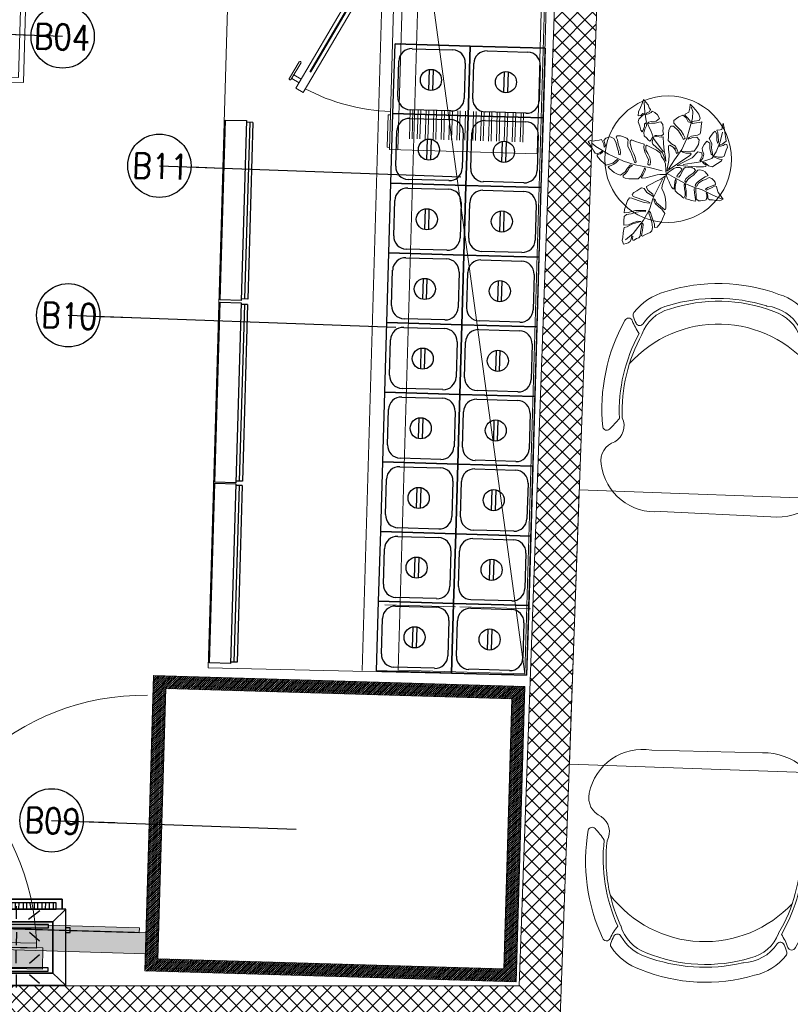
# Model space of a CAD drawing. Header units: millimetres. Extents: x 256680 to 410391, y -77299 to -22623.
# Tile 78 of 202: x 323812 to 325637, y -30988 to -28656. Entities that reach past the tile are written whole.
import ezdxf

# ---------------------------------------------------------------- set-up
doc = ezdxf.new("R2010")
doc.units = ezdxf.units.MM
doc.header["$LTSCALE"] = 2.5
doc.linetypes.add('DASHDOT2', pattern=[0.5, 0.25, -0.125, 0, -0.125])
doc.linetypes.add('DASHED', pattern=[19.05, 12.7, -6.35])
for name, color, linetype, lineweight in [('A-WALL', 7, 'Continuous', 30), ('CKD Equipments', 252, 'Continuous', 0), ('ELEVATION 1', 143, 'Continuous', 18), ('ELEVATION 3', 23, 'Continuous', 13), ('ELEVATION 4', 157, 'Continuous', 9), ('Equipments CKD', 252, 'Continuous', 0), ('FURNITURES', 30, 'Continuous', 15), ('HATCH LIGHT', 250, 'Continuous', 0), ('K Equipment', 30, 'Continuous', 9), ('ROOM TEXT', 7, 'Continuous', 5), ('TREES', 55, 'Continuous', 5)]:
    doc.layers.add(name, color=color, linetype=linetype, lineweight=lineweight)
for name, color, linetype in [('EQUI.', 4, 'Continuous'), ('FAINTEQUIP', 253, 'Continuous'), ('kitchen equip1', 8, 'Continuous')]:
    doc.layers.add(name, color=color, linetype=linetype)
doc.styles.add('MTEXT', font='romans.shx', dxfattribs={"width": 0.85})
doc.styles.get("Standard").update_dxf_attribs({"font": 'GOTHIC.TTF'})
doc.dimstyles.new('AJKD_30', dxfattribs={"dimscale": 30, "dimtxt": 2, "dimasz": 1, "dimexe": 0.8, "dimexo": 0.8, "dimgap": 0.5, "dimtad": 1, "dimdec": 0, "dimzin": 0, "dimdsep": 46, "dimtxsty": 'Standard', "dimblk": 'ARCHTICK', "dimcen": 0.125, "dimclrd": 251, "dimclre": 251, "dimclrt": 42, "dimadec": 0, "dimazin": 0, "dimtfac": 1, "dimtdec": 0, "dimtix": 1, "dimtmove": 0, "dimatfit": 3, "dimfxl": 1, "dimtolj": 1, "dimtzin": 0, "dimarcsym": 1})

# ---------------------------------------------------------------- blocks, each defined once
blk = doc.blocks.new('04P-CH~1')
blk.add_line((-0.6031, 0.6002), (-0.3259, 0.597))
for centre, radius, start, end in [((-0.6123, 0.4516), 0.1489, 86.4583, 170.8444), ((-0.3081, 0.4618), 0.1363, 9.1324, 97.5079), ((-0.7092, 0.4672), 0.0508, 170.8444, 251.0023), ((-0.2234, 0.474), 0.0508, 290.5941, 10.752), ((-0.7491, 0.3792), 0.0464, 334.7034, 59.6721), ((-0.181, 0.3871), 0.0464, 121.9243, 206.893), ((-0.0151, 0.2198), 0.2488, 135.03, 143.5831), ((-0.184, 0.3885), 0.01, 12.6352, 135.03), ((-0.3026, 0.3344), 0.456, 173.9296, 208.6243), ((-0.7462, 0.3807), 0.01, 46.5664, 168.9611), ((-0.9103, 0.2073), 0.2488, 38.0132, 46.5664), ((-0.6261, 0.3299), 0.456, 332.972, 7.6668), ((-0.3125, 0.3391), 0.4025, 176.9457, 208.3688), ((-0.3123, 0.339), 0.3954, 177.0537, 208.5232), ((-0.6165, 0.3348), 0.3954, 333.0732, 4.5427), ((-0.6164, 0.3348), 0.4025, 333.2275, 4.6507), ((-0.465, 0.421), 0.2985, 220.6848, 320.3883), ((-0.5509, 0.0634), 0.1433, 143.887, 158.5326), ((-0.5651, 0.1825), 0.1, 198.8658, 254.7715), ((-0.3595, 0.1854), 0.1, 286.8249, 342.7306), ((-0.3704, 0.0659), 0.1433, 23.0638, 37.7094), ((-0.6657, 0.118), 0.01, 32.6756, 154.5721), ((-0.5651, 0.1825), 0.1095, 212.6756, 265.1902), ((-0.3595, 0.1854), 0.1095, 286.8249, 328.9208), ((-0.2571, 0.1237), 0.01, 27.0243, 148.9208), ((-0.3704, 0.0659), 0.1371, 18.8979, 27.0243), ((-0.6935, 0.1195), 0.01, 200.826, 338.5326), ((-0.6722, 0.1012), 0.01, 162.6985, 217.1873), ((-0.5509, 0.0634), 0.1371, 154.5721, 162.6985), ((-0.3595, 0.1854), 0.1445, 286.8249, 324.409), ((-0.2501, 0.1071), 0.01, 324.409, 18.8979), ((-0.2294, 0.126), 0.01, 203.0638, 340.7704), ((-0.5651, 0.1825), 0.1445, 217.1873, 254.7715), ((-0.4661, 0.4573), 0.3918, 251.3562, 290.2402), ((-0.4624, 0.4792), 0.4208, 254.8305, 288.6631), ((-0.5751, 0.0635), 0.01, 75.1708, 85.1902), ((-0.4661, 0.456), 0.435, 251.649, 289.9474)]:
    blk.add_arc(centre, radius, start, end)
blk = doc.blocks.new('Table chair 1')
at = {"layer": 'FURNITURES'}
blk.add_lwpolyline([(-325, 325), (-325, -325), (325, -325), (325, 325)], close=True, dxfattribs=at)
at = {"layer": 'FURNITURES', "xscale": 946.5666576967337, "yscale": 946.5666576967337, "zscale": 946.5666576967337, "rotation": 180}
blk.add_blockref('04P-CH~1', (-439.7, 845.5), dxfattribs=at)
at = {"layer": 'FURNITURES', "xscale": -946.5666576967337, "yscale": 946.5666576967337, "zscale": 946.5666576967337}
blk.add_blockref('04P-CH~1', (-439.7, -850), dxfattribs=at)
blk = doc.blocks.new('sdfvx')
at = {"layer": 'TREES'}
for p, q in [((2.9, 3.2), (23.7, -7.5)), ((23.7, -7.5), (56.9, -26.3)), ((56.9, -26.3), (77.7, -35.4)), ((77.7, -35.4), (104.4, -43.9)), ((104.4, -43.9), (135.7, -59.1)), ((135.7, -59.1), (160.2, -69.7))]:
    blk.add_line(p, q, dxfattribs=at)
for points in [[(-1.3, 38.9), (-10.2, 63.8), (-20.1, 72.7), (-38.5, 89.1), (-41, 94.8), (-40, 99.2), (-37.3, 106.3), (-39.7, 109.6), (-43.8, 101.4), (-47.3, 97), (-51.7, 101.3), (-56.3, 106.6), (-63.8, 112.6), (-64.3, 123), (-61.4, 131.8), (-57.4, 142.4), (-57.9, 150.7), (-62.5, 147.3), (-63.1, 140.3), (-66.7, 129.6), (-69.9, 124.7), (-73, 128.9), (-76.7, 141), (-81.1, 153.7), (-79.6, 161.3), (-71, 168.8), (-62.4, 177.1), (-67.7, 177.4), (-73.1, 171.6), (-80.7, 171), (-79.9, 182.5), (-74.7, 195), (-69.7, 206.8), (-65.6, 218.2), (-52.1, 202.6), (-49.2, 193.9), (-45.2, 189.6), (-48.3, 182.9), (-55.8, 179.5), (-58.2, 174.4), (-51.6, 177.2), (-43.2, 180.6), (-40.1, 184.7), (-32.8, 180.7), (-24.7, 173.7), (-18.8, 162.9), (-29.3, 155.8), (-42, 154.3), (-50.9, 153), (-51.1, 148.9), (-42.3, 149.3), (-31.9, 149.5), (-21.4, 153), (-15.1, 153.7), (-10, 145.9), (-8.3, 134.5), (-9.4, 127.2), (-7.5, 117.4), (-13.9, 112.9), (-26.6, 113.9), (-32.9, 113.6), (-33, 110.2), (-27.1, 110.6), (-14, 109.2), (-8.2, 109.6), (-7.2, 90.4), (-5.9, 70.7), (-1.8, 49.8)], [(165.3, 149.4), (168, 135.7), (170.3, 123.2), (173.6, 104), (174.2, 97.3), (162.8, 88.9), (155.4, 86.4), (153.3, 82.6), (157.9, 82.5), (165.2, 84.5), (171.4, 88.6), (176.4, 87.9), (177.7, 79.6), (174, 71.6), (168.5, 54.1), (162.5, 51.5), (150.8, 51.1), (141, 53.5), (137.8, 52), (142, 49.8), (155.1, 45.4), (163, 44.3), (161, 40.6), (154.2, 36), (144.2, 29.8), (134.1, 22.7), (122.5, 26.3), (113, 34.8), (105.2, 36.9), (109.2, 32.8), (116.2, 28.3), (115.5, 23.8), (108.8, 23.2), (87.1, 23.3), (50.4, 25.6), (31.9, 26.7), (52.7, 37.4), (75.6, 49.3), (91.7, 66.2), (103.1, 64), (104.3, 54.8), (97.8, 41.5), (99.6, 39.8), (106.4, 48.4), (109, 59.7), (105.8, 69.2), (104.5, 77.5), (110, 87.8), (118, 97.8), (126.8, 91.5), (127.1, 76.3), (130.8, 60.1), (135.3, 55.9), (133.8, 66.7), (132, 78.6), (132.6, 89.7), (128.7, 98.3), (124.6, 105), (130.5, 114.2), (137.8, 122.3), (142.4, 126.7), (147.2, 117.4), (147.2, 99.7), (150.4, 90.6), (152.3, 96.9), (151.2, 113.8), (150.3, 121.5), (146.8, 129.1), (156.6, 130.2), (161.3, 131.1)], [(-226.4, 96.3), (-222.5, 90.6), (-218.1, 84.3), (-214.3, 76.7), (-209.3, 68.5), (-205.8, 62.3), (-199.3, 61.8), (-192.5, 63.4), (-185, 69.4), (-184.2, 65.8), (-190.2, 60.5), (-199.7, 59.2), (-200.3, 54.9), (-197, 50), (-189, 41.8), (-182.1, 34.7), (-173.8, 27.7), (-164.1, 30.8), (-154.9, 33.8), (-148, 39), (-141.9, 44.3), (-137.8, 41.9), (-144.9, 35.5), (-151.8, 30.7), (-159.8, 27.1), (-164.9, 25.1), (-168.4, 22.1), (-163.4, 17.4), (-150.9, 6.4), (-141, 1.5), (-132.1, -0.7), (-118.9, 8.4), (-112.5, 19.4), (-103.6, 28.7), (-97.7, 26.9), (-106.5, 20.7), (-112, 10.1), (-119.2, 2.7), (-124.9, -2.6), (-124.6, -7.1), (-118.5, -10.1), (-108.5, -11.6), (-96.6, -11.5), (-81.3, -12), (-74.5, -4.6), (-66.8, 9.3), (-62, 21.4), (-59.9, 14.5), (-66.7, 0.5), (-70.1, -4.8), (-71.8, -7.6), (-70, -10.1), (-59.2, -8.5), (-44.6, -5.3), (-36.4, -3.4), (-25.8, -0.1), (-18.2, 1), (-0.1, 1), (-1.3, 14.4), (-2.3, 32.1), (-6.4, 42.9), (-13, 52.6), (-16.8, 62.8), (-27.5, 71), (-39.3, 77.5), (-56.6, 86.2), (-59.3, 82.6), (-58.7, 71.5), (-53.1, 61.5), (-47.6, 50.5), (-45.4, 38.3), (-46.3, 28.8), (-49.6, 27.5), (-52.7, 30.6), (-50.9, 43.1), (-57.1, 55.4), (-61.2, 63.5), (-64.8, 78.1), (-64.2, 88.6), (-76.4, 92.5), (-88.6, 96.5), (-100.7, 101.3), (-104.7, 97.9), (-104.8, 90.9), (-99.2, 72), (-94.2, 60.8), (-90.2, 51.4), (-86.5, 37.2), (-91.3, 34.8), (-97.1, 49.7), (-102.7, 65.5), (-110.9, 82.1), (-111.5, 93.2), (-109.9, 101.8), (-113.6, 106.3), (-126.6, 110.8), (-132.6, 112.5), (-142.2, 112.6), (-145.3, 109.5), (-141.2, 101.4), (-139, 88.8), (-133.4, 73), (-132.6, 63.2), (-133.4, 57.6), (-136.8, 58.5), (-138.6, 67.1), (-142, 80.4), (-145.6, 95), (-151.7, 105.1), (-161.5, 110.5), (-166.9, 109.5), (-174.9, 105.8), (-180.3, 99.1), (-175.7, 85.2), (-179.4, 80.5), (-180.9, 88.6), (-184.6, 96.6), (-187.4, 101.9), (-194.7, 99.9), (-204.5, 99.1), (-210.9, 97.3), (-219.5, 99)], [(165.1, -71.2), (159.6, -74.1), (154.6, -75.3), (145.4, -74.3), (134.4, -73), (125.4, -72.4), (121.2, -68.6), (120.5, -61.7), (119.5, -53.5), (116.4, -52.4), (117.8, -58.4), (118, -66.2), (116.4, -72.4), (113.3, -73.9), (106.1, -74.4), (99.3, -75.4), (93.8, -75.2), (87.5, -69.5), (86.7, -57.8), (86.1, -48.1), (85.7, -40), (81.7, -40.7), (82.2, -53), (84, -64.8), (85.6, -72.1), (86, -76), (83.9, -76.7), (74, -74.3), (65.6, -71.8), (57.6, -69.4), (58.1, -59.2), (57.7, -46.3), (56.1, -35.4), (56.3, -29.3), (53.9, -26.1), (52.1, -29.7), (53, -40.8), (55.2, -50.7), (54.8, -59.7), (51.1, -67.5), (47, -64.7), (41.7, -59.4), (33.7, -54.4), (25.8, -46.5), (26, -34.3), (29.2, -20.6), (28.5, -12.1), (25.8, -15.3), (24.9, -21.9), (24.1, -31.8), (23, -37.1), (23.3, -41.6), (20.5, -41.2), (16.6, -36.5), (11.4, -28), (8.7, -20.2), (4, -10.5), (0, 0), (6.9, 7.7), (15.7, 13.2), (22, 18.4), (29.3, 20.6), (39.7, 20.7), (46, 17.5), (43.2, 11.8), (36.5, 3.4), (32.2, -2.1), (31.3, -6.4), (37.3, -7.3), (41.9, -1.5), (48.6, 13.3), (52.7, 19.4), (56.9, 21.7), (65.2, 21.5), (75, 20.1), (81.5, 18.5), (84.9, 12.6), (78.6, 5.1), (66, -4.3), (57.2, -11.8), (54.6, -18.8), (56.7, -22), (62.7, -14.2), (71.1, -7.3), (79.6, -1.5), (86.6, 6.9), (92, 13.2), (97.6, 14), (106.7, 12), (113.3, 8.8), (122.3, -2.1), (113.4, -6), (97.1, -16.5), (89.3, -23.5), (85.4, -28.4), (84.1, -33.3), (89, -32.7), (94.3, -24.8), (105.1, -16.7), (114.6, -13.3), (125.3, -8), (133, -10.7), (138.6, -16.4), (142.1, -21.4), (143.2, -27.9), (131.4, -33), (120.9, -37), (114.1, -41.5), (116.9, -44.5), (124.5, -40.7), (132, -37.9), (142.5, -32.1), (145.8, -33.8), (147.3, -38.9), (151, -51.6), (157.4, -60.3), (163.3, -68.5)], [(-123.3, -201.7), (-115.2, -199.8), (-109.7, -197.5), (-103.9, -193.6), (-101.9, -186.6), (-99.6, -177.6), (-96.6, -178.6), (-97.7, -186.2), (-96.2, -190.1), (-93, -189.5), (-86.1, -185.3), (-79.5, -182.6), (-75.7, -177.9), (-74, -166.3), (-71.8, -151), (-70.6, -142.4), (-67.8, -140.7), (-66.9, -145.5), (-68.2, -160.6), (-71.6, -175.8), (-68.4, -178.3), (-59.5, -173.5), (-52.9, -170.8), (-46.7, -167.6), (-41.8, -162.6), (-39.4, -153.1), (-41.9, -137.7), (-45.2, -124.7), (-50, -111.1), (-48.8, -106), (-45.6, -109.1), (-43.5, -116.7), (-39.5, -128.1), (-33.8, -143), (-33.6, -152.9), (-25.7, -152.5), (-17.5, -141.2), (-13.6, -136), (-10.4, -128.2), (-3.8, -112.8), (-12.3, -100), (-21, -93.4), (-31.4, -83.1), (-34.5, -75.4), (-35.3, -70.1), (-32.1, -73.1), (-28, -81), (-18.3, -89.1), (-7.8, -99), (-2.4, -101.8), (-1.3, -97.3), (-1.1, -81.2), (-2.8, -64.4), (-6.2, -52), (-12.8, -40.1), (-11.6, -31.5), (-1.8, -3.3), (-15.6, -12.7), (-30.1, -19.5), (-56.8, -34.4), (-57, -36.5), (-52.4, -45.6), (-38.5, -56.1), (-36.4, -63.7), (-41.7, -60.3), (-56.4, -51.8), (-64.2, -39.6), (-70.3, -38.2), (-71, -37.8), (-73.4, -39.2), (-84.9, -46.4), (-93.4, -51.9), (-98.3, -56.9), (-95.6, -63), (-83.6, -66.8), (-70.3, -71.8), (-53.5, -77.8), (-46.3, -81.5), (-49.5, -82.1), (-63.3, -80.6), (-81.6, -74.3), (-99.8, -67.6), (-106.5, -67.1), (-111.7, -74.2), (-116.5, -89.6), (-120.7, -100.9), (-122.1, -110.6), (-110.6, -109.6), (-88.9, -103.4), (-71.2, -103.3), (-59.3, -103.5), (-60.4, -107.5), (-73.3, -106.7), (-86.6, -108.9), (-101.8, -113.5), (-115.1, -115.7), (-121.6, -121.5), (-122.8, -133.3), (-123.1, -146.2), (-109.4, -145.1), (-97.1, -139.1), (-81.9, -134.5), (-73.3, -135.7), (-83.6, -138.9), (-99.9, -143.8), (-113.4, -151.2), (-121.9, -152.6), (-124.2, -168.4), (-126.1, -181.6), (-127.3, -190.3), (-125.5, -195.2)]]:
    blk.add_lwpolyline(points, close=True, dxfattribs=at)
for points in [[(-7.7, 66.8), (-34.5, 102.6), (-43.2, 125.8), (-58.3, 156.2), (-62.1, 181.6), (-63.4, 210.4)], [(2.2, 10.2), (5, 26.5), (7.7, 41.8), (8.4, 57.4), (7.3, 73.8), (6.7, 84), (10.9, 85.4), (20.8, 79.9), (26.7, 71.5), (30.3, 61.8), (35.2, 64.2), (32.3, 72.2), (26.8, 83.1), (15.1, 89.8), (6.3, 99.2), (6.9, 110.2), (7.1, 121.9), (9.1, 132.2), (13.9, 141.1), (21, 141.1), (36.3, 127.8), (44, 114.5), (50.8, 101.9), (54.9, 105.9), (50.8, 116.1), (43.8, 127.2), (30.5, 140.8), (22.2, 149.5), (22.3, 157.1), (29.8, 163.6), (36.9, 167.7), (48.9, 173), (57.9, 165.2), (64.3, 153.6), (70.6, 151.7), (68.9, 157.5), (61, 166.2), (54, 173.3), (55.4, 176.1), (65.7, 181.2), (68.5, 193.5), (70.1, 204.9), (77.6, 196.7), (85.9, 187.4), (95.3, 175.5), (99.2, 163.8), (95.7, 157.2), (81.7, 155.2), (73.9, 153.2), (76.3, 148.9), (88.2, 150.7), (97, 152), (103.2, 153.1), (101.4, 140.7), (100.2, 128.7), (98.3, 118.9), (91.2, 115.3), (73.5, 112.3), (66.4, 108.3), (63.1, 103.2), (69.4, 104.8), (77, 108.3), (88.7, 108.6), (96.2, 101), (93.8, 87.6), (88.4, 78.3), (81.4, 68.2), (73.3, 68.3), (56, 67.8), (45, 68.4), (48.1, 65.4), (57.4, 63), (70.4, 62.2), (72.5, 59.3), (68.4, 55.4), (58.9, 49.1), (48.3, 42.1), (2.2, 10.2)], [(7.1, 16.6), (24.6, 42.9), (45.7, 73.3), (59.9, 105.2), (68.8, 135.8), (76.5, 164.5), (77.1, 183.1), (72.5, 197)], [(49, 29.8), (74.4, 33.8), (106, 38.8), (132.5, 47.2), (145.5, 66.6), (156.7, 95.3), (163.7, 123.1)], [(-11.4, 11.4), (-48.8, 21.2), (-90, 28.5), (-123.3, 39), (-167.1, 59.3), (-204.3, 81.9), (-215.3, 91.4)], [(-10.9, -12.4), (-38, -67.1), (-48.5, -100.9), (-65.4, -131.7), (-95.4, -170.4), (-117.8, -189)]]:
    blk.add_lwpolyline(points, dxfattribs=at)
for radius, start, end in [(74.1, 67.956, 75.265), (74.1, 51.3208, 54.2527), (101.6, 19.2215, 20.0213), (74.1, 9.8228, 13.0821), (101.6, 238.6692, 240.9865)]:
    blk.add_arc((2.6, 7.3), radius, start, end, dxfattribs=at)
blk = doc.blocks.new('G$C90A9299F')
at = {"layer": 'CKD Equipments'}
h = blk.add_hatch(dxfattribs=at)
h.set_pattern_fill('ANSI36', color=55, angle=360)
h.set_pattern_definition([(135, (-2880078.5, -3501379.5), (-6.1739260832, 1.6837980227), [7.9375, -1.5875, 0, -1.5875])])
h.paths.add_polyline_path([(598, 896), (610, 896), (610, 1465), (598, 1465)])
at = {"layer": 'CKD Equipments', "ltscale": 0.25}
h = blk.add_hatch(dxfattribs=at)
h.set_pattern_fill('ANSI31', color=4)
h.set_pattern_definition([(45, (-606493, 32858.5), (-2.24506403, 2.24506403), [])])
h.paths.add_polyline_path([(0, 880), (700, 880), (700, 0), (0, 0)])
h.paths.add_polyline_path([(30, 850), (670, 850), (670, 30), (30, 30)], flags=16)
at = {"layer": 'FAINTEQUIP'}
h = blk.add_hatch(dxfattribs=at)
h.set_pattern_fill('INSUL', color=4, angle=90)
h.set_pattern_definition([(360, (-12508187.531, 260434.304), (2e-14, 9.525), []), (360, (-12508187.531, 260437.479), (2e-14, 9.525), [3.175, -3.175]), (360, (-12508187.531, 260440.654), (2e-14, 9.525), [3.175, -3.175])])
h.paths.add_polyline_path([(609, 880), (609, 1480), (659, 1480), (659, 880)])
at = {"layer": 'CKD Equipments', "elevation": 0.1}
blk.add_lwpolyline([(609, 880), (609, 1480), (659, 1480), (659, 880), (609, 880)], dxfattribs=at)
blk.add_lwpolyline([(598, 896), (610, 896), (610, 1465), (598, 1465)], close=True, dxfattribs=at)
at = {"layer": 'CKD Equipments', "ltscale": 0.25}
blk.add_lwpolyline([(0, 880), (700, 880), (700, 0), (0, 0), (0, 880)], dxfattribs=at)
blk.add_lwpolyline([(30, 850), (670, 850), (670, 30), (30, 30)], close=True, dxfattribs=at)
at = {"layer": 'CKD Equipments'}
blk.add_arc((631, 881.8, 0.1), 584.2, 93.243, 178.8996, dxfattribs=at)
blk = doc.blocks.new('SAA311A')
for p, q in [((8868, -106.88), (8874.92, -106.88)), ((8868, -107.5), (8874.92, -107.5)), ((8868, -108.75), (8874.92, -108.75)), ((8868, -109.37), (8874.92, -109.37)), ((8868, -110.62), (8874.92, -110.62)), ((8868, -111.25), (8874.92, -111.25)), ((8868, -112.5), (8874.92, -112.5)), ((8868, -113.12), (8874.92, -113.12)), ((8868, -114.38), (8874.92, -114.38)), ((8868, -115), (8874.92, -115)), ((8868, -116.25), (8874.92, -116.25)), ((8868, -116.87), (8874.92, -116.87)), ((8868, -118.12), (8874.92, -118.12)), ((8868, -118.75), (8874.92, -118.75)), ((8868, -120), (8874.92, -120)), ((8868, -120.62), (8874.92, -120.62)), ((8868, -121.88), (8874.92, -121.88)), ((8868, -122.5), (8874.92, -122.5)), ((8868, -123.75), (8874.92, -123.75)), ((8868, -124.37), (8874.92, -124.37)), ((8868, -125.62), (8874.92, -125.62)), ((8868, -126.25), (8874.92, -126.25)), ((8868, -127.5), (8874.92, -127.5)), ((8868, -128.12), (8874.92, -128.12)), ((8868, -129.38), (8874.92, -129.38)), ((8868, -130), (8874.92, -130)), ((8868, -131.25), (8874.92, -131.25)), ((8868, -131.87), (8874.92, -131.87)), ((8868, -133.12), (8874.92, -133.12)), ((8868, -133.75), (8874.92, -133.75)), ((8822.72, -138.42), (8863.74, -160.99)), ((8826.85, -138.42), (8864.7, -159.24)), ((8863.74, -160.99), (8864.7, -159.24))]:
    blk.add_line(p, q)
for points in [[(8877.66, -138.42), (8821.66, -138.42), (8821.66, -103.42), (8877.66, -103.42)], [(8877.66, -138.42), (8821.66, -138.42), (8821.66, -136.43), (8877.66, -136.43)], [(8862.43, -160.27), (8861.47, -162.01), (8860.6, -161.53), (8861.56, -159.79)]]:
    blk.add_lwpolyline(points, close=True)
at = {"const_width": 0.498}
blk.add_lwpolyline([(8859.86, -157.71), (8824.79, -138.42)], dxfattribs=at)
blk.add_lwpolyline([(8869.4, -138.42), (8869.4, -138.92), (8877.12, -138.92), (8877.12, -138.42)])
blk.add_lwpolyline([(8861.79, -162.47), (8861.79, -162.47, -0.414214), (8861.45, -162.57), (8857.53, -160.41, -0.414214), (8857.43, -160.07), (8857.43, -160.07, -0.414214), (8857.77, -159.97), (8861.69, -162.13, -0.414214)], format="xyb", close=True)
blk.add_arc((8822.72, -138.42), 45.86, 333.619, 0)
blk = doc.blocks.new('G$CD5B1A49A')
at = {"color": 3}
for points in [[(490, 186.8), (490, 210), (17, 210), (17, 186.8)], [(17, 186.8), (17, 210), (490, 210), (490, 186.8)], [(37, 186.6), (37.1, 201), (37.1, 201)], [(47.4, 188.9), (47.5, 200.9), (47.5, 200.9)], [(55.4, 188.9), (55.5, 200.9), (55.5, 200.9)], [(65.8, 188.8), (65.9, 200.8), (65.9, 200.8)], [(73.8, 188.7), (73.9, 200.7), (73.9, 200.7)], [(81.8, 188.6), (81.9, 200.6), (81.9, 200.6)], [(92.2, 188.6), (92.3, 200.6), (92.3, 200.6)], [(101, 188.5), (101.1, 200.5), (101.1, 200.5)], [(110.6, 188.4), (110.7, 200.4), (110.7, 200.4)], [(119.4, 188.3), (119.5, 200.3), (119.5, 200.3)], [(123.7, 161.6), (123.8, 192.8), (123.8, 192.8)], [(127.4, 188.3), (127.5, 200.3), (127.5, 200.3)], [(137.8, 188.2), (137.9, 202.6), (137.9, 202.6)], [(145.8, 188.1), (145.9, 202.5), (145.9, 202.5)], [(153.8, 188), (153.9, 202.4), (153.9, 202.4)], [(164.2, 188), (164.3, 202.4), (164.3, 202.4)], [(172.2, 187.9), (172.3, 202.3), (172.3, 202.3)], [(182.6, 187.8), (182.7, 202.2), (182.7, 202.2)], [(190.6, 187.7), (190.7, 202.1), (190.7, 202.1)], [(198.6, 187.7), (198.7, 202.1), (198.7, 202.1)], [(209, 187.6), (209.1, 202), (209.1, 202)], [(217, 187.5), (217.1, 201.9), (217.1, 201.9)], [(227.4, 187.4), (225.9, 201.8), (225.9, 201.8)], [(235.4, 187.3), (235.5, 201.7), (235.5, 201.7)], [(244.2, 187.3), (244.3, 201.7), (244.3, 201.7)], [(254.6, 187.2), (254.7, 201.6), (254.7, 201.6)], [(262.6, 187.1), (262.7, 201.5), (262.7, 201.5)], [(270.6, 187.1), (270.7, 201.5), (270.7, 201.5)], [(281, 187), (281.1, 201.4), (281.1, 201.4)], [(289, 186.9), (289.1, 201.3), (289.1, 201.3)], [(299.4, 186.8), (299.5, 201.2), (299.5, 201.2)], [(307.4, 186.7), (307.5, 201.1), (307.5, 201.1)], [(315.4, 186.7), (315.5, 201.1), (315.5, 201.1)], [(325.8, 186.6), (325.9, 201), (325.9, 201)], [(333.8, 186.5), (333.9, 200.9), (333.9, 200.9)], [(342.6, 186.4), (342.7, 200.8), (342.7, 200.8)], [(352.2, 188), (352.3, 200.8), (352.3, 200.8)], [(361, 187.9), (361.1, 200.7), (361.1, 200.7)], [(370.6, 187.8), (370.7, 200.6), (370.7, 200.6)], [(379.4, 187.7), (379.5, 200.5), (379.5, 200.5)], [(381.3, 163.2), (381.4, 193.6), (381.4, 193.6)], [(387.4, 187.7), (387.5, 200.5), (387.5, 200.5)], [(397.8, 187.6), (397.9, 200.4), (397.9, 200.4)], [(405.8, 187.5), (405.9, 200.3), (405.9, 200.3)], [(416.2, 187.4), (413.9, 200.2), (413.9, 200.2)], [(424.2, 187.4), (424.3, 200.2), (424.3, 200.2)], [(432.2, 187.3), (432.3, 200.1), (432.3, 200.1)], [(442.6, 187.2), (442.7, 201.6), (442.7, 201.6)], [(450.6, 187.1), (450.7, 201.5), (450.7, 201.5)], [(459.4, 187.1), (459.5, 201.5), (459.5, 201.5)], [(467.7, 156.5), (498.2, 186.8), (498.2, 186.8)], [(469, 187), (469.1, 201.4), (469.1, 201.4)], [(31.3, 156.5), (0.6, 184.4), (0.6, 184.4)], [(92.5, 161.7), (68.6, 182.6), (68.6, 182.6)], [(152.5, 161.5), (179, 183.8), (179, 183.8)], [(350.9, 163.3), (326.2, 183.3), (326.2, 183.3)], [(410.1, 163.1), (436.6, 183), (436.6, 183)], [(498, 131.6), (508.4, 131.6), (508.4, 142), (498, 142)], [(92.4, 131.3), (68.3, 109), (68.3, 109)], [(123.6, 131.2), (123.5, 100), (123.5, 100)], [(154, 131.1), (178.7, 110.2), (178.7, 110.2)], [(353.2, 132.1), (325.9, 109.7), (325.9, 109.7)], [(381.2, 132), (381.1, 101.6), (381.1, 101.6)], [(412.4, 131.9), (436.3, 111.8), (436.3, 111.8)], [(94.6, 57.7), (68.2, 77.8), (68.2, 77.8)], [(123.4, 57.6), (123.5, 88), (123.5, 88)], [(153.8, 57.5), (178.6, 77.4), (178.6, 77.4)], [(353, 56.9), (325.8, 79.3), (325.8, 79.3)], [(381, 58.4), (381.1, 89.6), (381.1, 89.6)], [(412.2, 58.3), (436.2, 79), (436.2, 79)], [(31.3, 34.7), (0, 6.8), (0, 6.8)], [(94.5, 30.5), (68, 10.6), (68, 10.6)], [(123.3, 30.4), (123.2, 0), (123.2, 0)], [(153.7, 30.3), (178.4, 10.2), (178.4, 10.2)], [(352.9, 32.1), (325.6, 11.3), (325.6, 11.3)], [(380.9, 32), (380.8, 0.8), (380.8, 0.8)], [(412.1, 31.9), (436, 11), (436, 11)], [(467.7, 34.7), (497.6, 6.8), (497.6, 6.8)]]:
    blk.add_lwpolyline(points, dxfattribs=at)
for points in [[(498.2, 186.8), (0, 186.8), (0, 6.8), (498.2, 6.8)], [(475.5, 201.3), (29, 201.3), (29, 186.8), (475.5, 186.7)], [(467.7, 156.5), (467.7, 34.7), (31.3, 34.7), (31.3, 156.5)], [(31.3, 34.7), (467.7, 34.7), (467.7, 156.5), (31.3, 156.5)], [(457.3, 150.1), (43.7, 150.1), (43.6, 141.9), (457.3, 141.9)], [(43.6, 141.9), (457.3, 141.9), (457.3, 150.1), (43.6, 150.1)], [(456.9, 47.7), (45.7, 47.7), (45.7, 39.4), (456.9, 39.4)], [(45.7, 39.4), (456.9, 39.4), (456.9, 47.7), (45.7, 47.7)]]:
    blk.add_lwpolyline(points, close=True, dxfattribs=at)
blk = doc.blocks.new('_ArchTick')
at = {"color": 0, "linetype": 'ByBlock', "const_width": 0.15}
blk.add_lwpolyline([(-0.5, -0.5), (0.5, 0.5)], dxfattribs=at)

msp = doc.modelspace()

# ---------------------------------------------------------------- hatches: boundary and pattern name
at = {"layer": 'HATCH LIGHT', "true_color": 0x636466}
h = msp.add_hatch(dxfattribs=at)
h.set_pattern_fill('ANSI32', color=251, scale=6)
h.set_pattern_definition([(45, (257511.52, -46725.026), (-40.411153, 40.411153), []), (45, (257538.46, -46725.026), (-40.411153, 40.411153), [])])
h.paths.add_polyline_path([(334654.4, -32590), (334460.4, -32638.8), (334642, -33359.7), (322089.3, -33359.6, -0.000263), (322074.8, -33559.6), (334898.6, -33559.7)])
h.paths.add_polyline_path([(322503.3, -25157.1), (322303.2, -25157.1, -0.011972), (321822, -34256), (322022.5, -34256, 0.01196)])
h.paths.add_polyline_path([(322486.9, -25697.6), (332165.8, -26046.6, 0.003501), (332659.9, -26800.6), (332827.5, -26691.5), (332277.4, -25850.5), (322493.1, -25497.7, -0.000262)])
h = msp.add_hatch(dxfattribs=at)
h.set_pattern_fill('ANSI37', color=251, scale=8)
h.set_pattern_definition([(45, (257511.52, -46725.026), (-17.960512, 17.960512), []), (135, (257511.52, -46725.026), (-17.960512, -17.960512), [])])
edge = h.paths.add_edge_path()
edge.add_line((325280.4, -25798.3), (322486.9, -25697.6))
edge.add_arc((132089.5, -19659.4), 190493.1, 356.573537, 358.183559, ccw=False)
edge.add_line((322242.1, -31044.7), (325091.3, -31044.7))
edge.add_line((325091.3, -31044.7), (325217.8, -27535.7))
edge.add_line((325217.8, -27535.7), (325117.8, -27532.1))
edge.add_line((325117.8, -27532.1), (325088.6, -28343.5))
edge.add_line((325088.6, -28343.5), (325088.6, -28343.5))
edge.add_line((325088.6, -28343.5), (325023.7, -30142.4))
edge.add_line((325023.7, -30142.4), (324994.8, -30944.7))
edge.add_line((324994.8, -30944.7), (322363.1, -30944.7))
edge.add_line((322363.1, -30944.7), (322489.1, -27449.3))
edge.add_line((322489.1, -27449.3), (323488.5, -27485.3))
edge.add_line((323488.5, -27485.3), (323529.9, -27486.8))
edge.add_line((323529.9, -27486.8), (323533.5, -27386.9))
edge.add_line((323533.5, -27386.9), (322492.7, -27349.3))
edge.add_line((322492.7, -27349.3), (322548.6, -25799.9))
edge.add_line((322548.6, -25799.9), (324047.7, -25853.9))
edge.add_line((324047.7, -25853.9), (324036.9, -26153.7))
edge.add_line((324036.9, -26153.7), (324013.5, -26801.7))
edge.add_line((324013.5, -26801.7), (324010.8, -26874.9))
edge.add_line((324010.8, -26874.9), (324110.8, -26878.5))
edge.add_line((324110.8, -26878.5), (324147.6, -25857.5))
edge.add_line((324147.6, -25857.5), (325176.9, -25894.7))
edge.add_line((325176.9, -25894.7), (325150.3, -26632.7))
edge.add_line((325150.3, -26632.7), (325250.2, -26636.3))
edge.add_line((325250.2, -26636.3), (325280.4, -25798.3))

# ---------------------------------------------------------------- linework, layer by layer
at = {"layer": 'CKD Equipments'}
msp.add_line((325008.3, -30205.5), (324761.2, -28397.5), dxfattribs=at)
for points in [[(323831.9, -28405.4), (323820.9, -28805.3), (323221.1, -28788.8), (323232.1, -28388.9), (323831.9, -28405.4)], [(324675.6, -28398.5), (324622.8, -30197.8)]]:
    msp.add_lwpolyline(points, dxfattribs=at)
for points in [[(323819.6, -28417.1), (323809.2, -28792.9), (323233.4, -28777.1), (323243.8, -28401.2)], [(324311.4, -28387.8), (324258.4, -30191.6), (325012.6, -30209.2), (325065.4, -28410), (324311.4, -28387.8)], [(324708.4, -30196.7), (324761.2, -28397.5), (325061.1, -28406.3), (325008.3, -30205.5)]]:
    msp.add_lwpolyline(points, close=True, dxfattribs=at)
at = {"layer": 'ELEVATION 1'}
for p, q in [((324994.8, -30944.7), (325117.8, -27532.1)), ((325091.3, -31044.7), (325217.8, -27535.7)), ((324994.8, -30944.7), (322363.1, -30944.7))]:
    msp.add_line(p, q, dxfattribs=at)
at = {"layer": 'ELEVATION 3'}
msp.add_circle((325347.7, -28986.6), 150, dxfattribs=at)
at = {"layer": 'EQUI.'}
for p, q in [((324695.9, -28878.5), (324700.8, -28713.5)), ((324700.8, -28713.5), (324878.5, -28718.7)), ((324700.8, -28713.5), (324878.5, -28718.7)), ((324700.8, -28713.5), (324878.5, -28718.7)), ((324878.5, -28718.7), (324700.8, -28713.5)), ((324741.1, -28724.9), (324837.6, -28727.7)), ((324741.1, -28724.9), (324837.6, -28727.7)), ((324873.7, -28883.8), (324878.5, -28718.7)), ((324878.5, -28718.7), (324873.7, -28883.8)), ((324878.5, -28718.7), (325056.2, -28724)), ((324878.5, -28718.7), (325056.2, -28724)), ((324878.5, -28718.7), (325056.2, -28724)), ((325056.2, -28724), (324878.5, -28718.7)), ((324918.8, -28730.1), (325015.3, -28732.9)), ((324918.8, -28730.1), (325015.3, -28732.9)), ((325056.2, -28724), (325051.4, -28889)), ((324707.3, -28838.2), (324709.7, -28754.4)), ((324781.6, -28774.3), (324780.2, -28823.3)), ((324790.2, -28823.6), (324791.6, -28774.6)), ((324867.1, -28759.1), (324864.7, -28842.8)), ((324885, -28843.4), (324887.5, -28759.7)), ((324959.4, -28779.5), (324957.9, -28828.5)), ((324967.9, -28828.8), (324969.3, -28779.8)), ((325044.9, -28764.3), (325042.4, -28848.1)), ((324833.3, -28872.4), (324736.8, -28869.6)), ((324691.1, -29043.6), (324695.9, -28878.5)), ((324695.9, -28878.5), (324873.7, -28883.8)), ((324695.9, -28878.5), (324873.7, -28883.8)), ((324873.7, -28883.8), (324695.9, -28878.5)), ((324736.3, -28889.9), (324832.7, -28892.7)), ((324868.8, -29048.8), (324873.7, -28883.8)), ((324873.7, -28883.8), (324868.8, -29048.8)), ((324873.7, -28883.8), (325051.4, -28889)), ((324873.7, -28883.8), (325051.4, -28889)), ((325051.4, -28889), (324873.7, -28883.8)), ((324914, -28895.1), (325010.5, -28897.9)), ((325011.1, -28877.6), (324914.6, -28874.8)), ((325051.4, -28889), (325046.5, -29054)), ((324702.4, -29003.3), (324704.9, -28919.5)), ((324776.8, -28939.3), (324775.3, -28988.3)), ((324785.3, -28988.6), (324786.8, -28939.6)), ((324862.3, -28924.1), (324859.8, -29007.9)), ((324880.2, -29008.5), (324882.6, -28924.7)), ((325040, -28929.3), (325037.6, -29013.1)), ((324954.5, -28944.5), (324953.1, -28993.5)), ((324963.1, -28993.8), (324964.5, -28944.8)), ((324828.5, -29037.4), (324732, -29034.6)), ((324686.2, -29208.6), (324691.1, -29043.6)), ((324691.1, -29043.6), (324868.8, -29048.8)), ((324691.1, -29043.6), (324868.8, -29048.8)), ((324868.8, -29048.8), (324691.1, -29043.6)), ((324731.4, -29054.9), (324827.9, -29057.8)), ((324864, -29213.8), (324868.8, -29048.8)), ((324868.8, -29048.8), (324864, -29213.8)), ((324868.8, -29048.8), (325046.5, -29054)), ((324868.8, -29048.8), (325046.5, -29054)), ((325046.5, -29054), (324868.8, -29048.8)), ((324909.1, -29060.1), (325005.6, -29063)), ((325006.2, -29042.7), (324909.7, -29039.8)), ((325046.5, -29054), (325041.7, -29219)), ((324697.6, -29168.3), (324700, -29084.5)), ((324771.9, -29104.4), (324770.5, -29153.3)), ((324780.5, -29153.6), (324781.9, -29104.7)), ((324857.5, -29089.1), (324855, -29172.9)), ((324875.3, -29173.5), (324877.8, -29089.7)), ((325035.2, -29094.3), (325032.7, -29178.1)), ((324949.7, -29109.6), (324948.2, -29158.5)), ((324958.2, -29158.8), (324959.7, -29109.9)), ((324823.6, -29202.5), (324727.2, -29199.6)), ((324681.4, -29373.6), (324686.2, -29208.6)), ((324686.2, -29208.6), (324864, -29213.8)), ((324686.2, -29208.6), (324864, -29213.8)), ((324864, -29213.8), (324686.2, -29208.6)), ((324726.6, -29220), (324823, -29222.8)), ((324859.1, -29378.8), (324864, -29213.8)), ((324864, -29213.8), (324859.1, -29378.8)), ((324864, -29213.8), (325041.7, -29219)), ((324864, -29213.8), (325041.7, -29219)), ((325041.7, -29219), (324864, -29213.8)), ((325001.4, -29207.7), (324904.9, -29204.9)), ((325041.7, -29219), (325036.8, -29384.1)), ((324904.3, -29225.2), (325000.8, -29228)), ((324692.7, -29333.3), (324695.2, -29249.5)), ((324767.1, -29269.4), (324765.7, -29318.4)), ((324775.7, -29318.7), (324777.1, -29269.7)), ((324852.6, -29254.1), (324850.2, -29337.9)), ((324870.5, -29338.5), (324872.9, -29254.7)), ((325030.3, -29259.4), (325027.9, -29343.1)), ((324944.8, -29274.6), (324943.4, -29323.6)), ((324953.4, -29323.9), (324954.8, -29274.9)), ((324676.5, -29538.7), (324681.4, -29373.6)), ((324681.4, -29373.6), (324859.1, -29378.8)), ((324681.4, -29373.6), (324859.1, -29378.8)), ((324859.1, -29378.8), (324681.4, -29373.6)), ((324721.7, -29385), (324818.2, -29387.8)), ((324818.8, -29367.5), (324722.3, -29364.7)), ((324854.3, -29543.9), (324859.1, -29378.8)), ((324859.1, -29378.8), (324854.3, -29543.9)), ((324859.1, -29378.8), (325036.8, -29384.1)), ((324859.1, -29378.8), (325036.8, -29384.1)), ((325036.8, -29384.1), (324859.1, -29378.8)), ((324996.5, -29372.7), (324900, -29369.9)), ((325036.8, -29384.1), (325032, -29549.1)), ((324899.4, -29390.2), (324995.9, -29393)), ((324687.9, -29498.3), (324690.4, -29414.6)), ((324847.8, -29419.2), (324845.3, -29503)), ((324865.6, -29503.6), (324868.1, -29419.8)), ((325025.5, -29424.4), (325023, -29508.2)), ((324762.2, -29434.4), (324760.8, -29483.4)), ((324770.8, -29483.7), (324772.2, -29434.7)), ((324940, -29439.6), (324938.5, -29488.6)), ((324948.5, -29488.9), (324950, -29439.9)), ((324671.7, -29703.7), (324676.5, -29538.7)), ((324676.5, -29538.7), (324854.3, -29543.9)), ((324676.5, -29538.7), (324854.3, -29543.9)), ((324854.3, -29543.9), (324676.5, -29538.7)), ((324716.9, -29550), (324813.4, -29552.8)), ((324813.9, -29532.5), (324717.5, -29529.7)), ((324849.4, -29708.9), (324854.3, -29543.9)), ((324854.3, -29543.9), (324849.4, -29708.9)), ((324854.3, -29543.9), (325032, -29549.1)), ((324854.3, -29543.9), (325032, -29549.1)), ((325032, -29549.1), (324854.3, -29543.9)), ((324991.7, -29537.7), (324895.2, -29534.9)), ((325032, -29549.1), (325027.2, -29714.1)), ((324894.6, -29555.2), (324991.1, -29558.1)), ((324683.1, -29663.4), (324685.5, -29579.6)), ((324842.9, -29584.2), (324840.5, -29668)), ((324860.8, -29668.6), (324863.2, -29584.8)), ((325020.6, -29589.4), (325018.2, -29673.2)), ((324757.4, -29599.4), (324756, -29648.4)), ((324766, -29648.7), (324767.4, -29599.7)), ((324935.1, -29604.7), (324933.7, -29653.6)), ((324943.7, -29653.9), (324945.1, -29605)), ((324666.9, -29868.7), (324671.7, -29703.7)), ((324671.7, -29703.7), (324849.4, -29708.9)), ((324671.7, -29703.7), (324849.4, -29708.9)), ((324849.4, -29708.9), (324671.7, -29703.7)), ((324809.1, -29697.6), (324712.6, -29694.7)), ((324844.6, -29873.9), (324849.4, -29708.9)), ((324849.4, -29708.9), (324844.6, -29873.9)), ((324849.4, -29708.9), (325027.2, -29714.1)), ((324849.4, -29708.9), (325027.2, -29714.1)), ((325027.2, -29714.1), (324849.4, -29708.9)), ((324986.8, -29702.8), (324890.3, -29699.9)), ((324712, -29715), (324808.5, -29717.9)), ((324889.8, -29720.3), (324986.2, -29723.1)), ((325027.2, -29714.1), (325022.3, -29879.2)), ((324678.2, -29828.4), (324680.7, -29744.6)), ((324838.1, -29749.2), (324835.6, -29833)), ((324855.9, -29833.6), (324858.4, -29749.8)), ((325015.8, -29754.4), (325013.3, -29838.2)), ((324752.6, -29764.5), (324751.1, -29813.4)), ((324761.1, -29813.7), (324762.6, -29764.8)), ((324930.3, -29769.7), (324928.8, -29818.7)), ((324938.8, -29819), (324940.3, -29770)), ((324662, -30033.7), (324666.9, -29868.7)), ((324666.9, -29868.7), (324844.6, -29873.9)), ((324666.9, -29868.7), (324844.6, -29873.9)), ((324844.6, -29873.9), (324666.9, -29868.7)), ((324666.9, -29868.7), (324844.6, -29873.9)), ((324666.9, -29868.7), (324844.6, -29873.9)), ((324844.6, -29873.9), (324666.9, -29868.7)), ((324804.3, -29862.6), (324707.8, -29859.8)), ((324804.3, -29862.6), (324707.8, -29859.8)), ((324839.7, -30039), (324844.6, -29873.9)), ((324844.6, -29873.9), (324839.7, -30039)), ((324844.6, -29873.9), (325022.3, -29879.2)), ((324844.6, -29873.9), (325022.3, -29879.2)), ((325022.3, -29879.2), (324844.6, -29873.9)), ((324844.6, -29873.9), (325022.3, -29879.2)), ((324844.6, -29873.9), (325022.3, -29879.2)), ((325022.3, -29879.2), (324844.6, -29873.9)), ((324982, -29867.8), (324885.5, -29865)), ((324982, -29867.8), (324885.5, -29865)), ((324707.2, -29880.1), (324803.7, -29882.9)), ((324884.9, -29885.3), (324981.4, -29888.1)), ((325022.3, -29879.2), (325017.5, -30044.2)), ((324673.4, -29993.4), (324675.8, -29909.6)), ((324833.2, -29914.3), (324830.8, -29998)), ((324851.1, -29998.6), (324853.5, -29914.9)), ((325011, -29919.5), (325008.5, -30003.3)), ((324747.7, -29929.5), (324746.3, -29978.5)), ((324756.3, -29978.8), (324757.7, -29929.8)), ((324925.4, -29934.7), (324924, -29983.7)), ((324934, -29984), (324935.4, -29935)), ((324657.2, -30198.8), (324662, -30033.7)), ((324662, -30033.7), (324839.7, -30039)), ((324662, -30033.7), (324839.7, -30039)), ((324839.7, -30039), (324662, -30033.7)), ((324662, -30033.7), (324839.7, -30039)), ((324662, -30033.7), (324839.7, -30039)), ((324839.7, -30039), (324662, -30033.7)), ((324662, -30033.7), (324839.7, -30039)), ((324662, -30033.7), (324839.7, -30039)), ((324839.7, -30039), (324662, -30033.7)), ((324799.4, -30027.6), (324702.9, -30024.8)), ((324834.9, -30204), (324839.7, -30039)), ((324839.7, -30039), (324834.9, -30204)), ((324839.7, -30039), (325017.5, -30044.2)), ((324839.7, -30039), (325017.5, -30044.2)), ((325017.5, -30044.2), (324839.7, -30039)), ((324839.7, -30039), (325017.5, -30044.2)), ((324839.7, -30039), (325017.5, -30044.2)), ((325017.5, -30044.2), (324839.7, -30039)), ((324839.7, -30039), (325017.5, -30044.2)), ((324839.7, -30039), (325017.5, -30044.2)), ((325017.5, -30044.2), (324839.7, -30039)), ((324977.1, -30032.8), (324880.7, -30030)), ((324702.3, -30045.1), (324798.8, -30047.9)), ((324880.1, -30050.3), (324976.5, -30053.1)), ((325017.5, -30044.2), (325012.6, -30209.2)), ((324668.5, -30158.5), (324671, -30074.7)), ((324828.4, -30079.3), (324825.9, -30163.1)), ((324846.2, -30163.7), (324848.7, -30079.9)), ((325006.1, -30084.5), (325003.7, -30168.3)), ((324742.9, -30094.5), (324741.4, -30143.5)), ((324751.4, -30143.8), (324752.9, -30094.8)), ((324920.6, -30099.8), (324919.2, -30148.7)), ((324929.2, -30149), (324930.6, -30100)), ((324657.2, -30198.8), (324834.9, -30204)), ((324657.2, -30198.8), (324834.9, -30204)), ((324834.9, -30204), (324657.2, -30198.8)), ((324794.6, -30192.6), (324698.1, -30189.8)), ((324972.3, -30197.9), (324875.8, -30195)), ((324834.9, -30204), (325012.6, -30209.2)), ((324834.9, -30204), (325012.6, -30209.2)), ((325012.6, -30209.2), (324834.9, -30204))]:
    msp.add_line(p, q, dxfattribs=at)
for centre in [(324785.9, -28798.9), (324963.6, -28804.2), (324781.1, -28964), (324958.8, -28969.2), (324776.2, -29129), (324953.9, -29134.2), (324771.4, -29294), (324949.1, -29299.2), (324766.5, -29459), (324944.3, -29464.3), (324761.7, -29624.1), (324939.4, -29629.3), (324756.8, -29789.1), (324934.6, -29794.3), (324752, -29954.1), (324929.7, -29959.4), (324747.1, -30119.2), (324924.9, -30124.4)]:
    msp.add_circle(centre, 25, dxfattribs=at)
for centre, start, end in [((324740.2, -28755.3), 88.3184, 178.3184), ((324836.7, -28758.2), 358.3184, 88.3184), ((324917.9, -28760.5), 88.3184, 178.3184), ((325014.4, -28763.4), 358.3184, 88.3184), ((324737.7, -28839.1), 178.3184, 268.3184), ((324834.2, -28841.9), 268.3184, 358.3184), ((324915.5, -28844.3), 178.3184, 268.3184), ((325011.9, -28847.2), 268.3184, 358.3184), ((324735.4, -28920.4), 88.3184, 178.3184), ((324831.8, -28923.2), 358.3184, 88.3184), ((324913.1, -28925.6), 88.3184, 178.3184), ((325009.6, -28928.4), 358.3184, 88.3184), ((324732.9, -29004.1), 178.3184, 268.3184), ((324829.4, -29007), 268.3184, 358.3184), ((324910.6, -29009.4), 178.3184, 268.3184), ((325007.1, -29012.2), 268.3184, 358.3184), ((324730.5, -29085.4), 88.3184, 178.3184), ((324827, -29088.2), 358.3184, 88.3184), ((324908.2, -29090.6), 88.3184, 178.3184), ((325004.7, -29093.4), 358.3184, 88.3184), ((324728.1, -29169.2), 178.3184, 268.3184), ((324824.5, -29172), 268.3184, 358.3184), ((324905.8, -29174.4), 178.3184, 268.3184), ((325002.3, -29177.2), 268.3184, 358.3184), ((324725.7, -29250.4), 88.3184, 178.3184), ((324822.1, -29253.3), 358.3184, 88.3184), ((324903.4, -29255.6), 88.3184, 178.3184), ((324999.9, -29258.5), 358.3184, 88.3184), ((324723.2, -29334.2), 178.3184, 268.3184), ((324819.7, -29337), 268.3184, 358.3184), ((324900.9, -29339.4), 178.3184, 268.3184), ((324997.4, -29342.3), 268.3184, 358.3184), ((324720.8, -29415.4), 88.3184, 178.3184), ((324817.3, -29418.3), 358.3184, 88.3184), ((324898.5, -29420.7), 88.3184, 178.3184), ((324995, -29423.5), 358.3184, 88.3184), ((324718.4, -29499.2), 178.3184, 268.3184), ((324814.8, -29502.1), 268.3184, 358.3184), ((324896.1, -29504.4), 178.3184, 268.3184), ((324992.6, -29507.3), 268.3184, 358.3184), ((324716, -29580.5), 88.3184, 178.3184), ((324812.5, -29583.3), 358.3184, 88.3184), ((324893.7, -29585.7), 88.3184, 178.3184), ((324990.2, -29588.5), 358.3184, 88.3184), ((324713.5, -29664.3), 178.3184, 268.3184), ((324810, -29667.1), 268.3184, 358.3184), ((324891.2, -29669.5), 178.3184, 268.3184), ((324987.7, -29672.3), 268.3184, 358.3184), ((324711.1, -29745.5), 88.3184, 178.3184), ((324807.6, -29748.3), 358.3184, 88.3184), ((324888.9, -29750.7), 88.3184, 178.3184), ((324985.3, -29753.6), 358.3184, 88.3184), ((324708.7, -29829.3), 178.3184, 268.3184), ((324805.2, -29832.1), 268.3184, 358.3184), ((324886.4, -29834.5), 178.3184, 268.3184), ((324982.9, -29837.3), 268.3184, 358.3184), ((324706.3, -29910.5), 88.3184, 178.3184), ((324802.8, -29913.4), 358.3184, 88.3184), ((324884, -29915.8), 88.3184, 178.3184), ((324980.5, -29918.6), 358.3184, 88.3184), ((324703.8, -29994.3), 178.3184, 268.3184), ((324800.3, -29997.2), 268.3184, 358.3184), ((324881.6, -29999.5), 178.3184, 268.3184), ((324978, -30002.4), 268.3184, 358.3184), ((324701.4, -30075.6), 88.3184, 178.3184), ((324797.9, -30078.4), 358.3184, 88.3184), ((324879.2, -30080.8), 88.3184, 178.3184), ((324975.6, -30083.6), 358.3184, 88.3184), ((324699, -30159.3), 178.3184, 268.3184), ((324795.5, -30162.2), 268.3184, 358.3184), ((324876.7, -30164.6), 178.3184, 268.3184), ((324973.2, -30167.4), 268.3184, 358.3184)]:
    msp.add_arc(centre, 30.5, start, end, dxfattribs=at)
at = {"layer": 'Equipments CKD'}
for p, q in [((324676.4, -30041.9), (324844.1, -30046.8)), ((324844.1, -30046.8), (324676.4, -30041.9)), ((324854.1, -30047.1), (325021.8, -30052)), ((325021.8, -30052), (324854.1, -30047.1))]:
    msp.add_line(p, q, dxfattribs=at)
at = {"layer": 'kitchen equip1', "linetype": 'DASHED', "ltscale": 25}
for p, q in [((324356.6, -28899.3), (324344.3, -29317.7)), ((324364.1, -28899.5), (324349.1, -28899)), ((324364.1, -28899.5), (324351.8, -29317.9)), ((324343.9, -29331), (324331.6, -29749.4)), ((324351.4, -29331.2), (324336.4, -29330.7)), ((324351.8, -29317.9), (324336.8, -29317.5)), ((324351.4, -29331.2), (324339.1, -29749.6)), ((324331.3, -29759.6), (324319, -30178)), ((324338.8, -29759.8), (324323.8, -29759.4)), ((324339.1, -29749.6), (324324.1, -29749.2)), ((324338.8, -29759.8), (324326.5, -30178.2)), ((324326.5, -30178.2), (324311.5, -30177.8))]:
    msp.add_line(p, q, dxfattribs=at)
for points in [[(324349.2, -28895.3), (324336.7, -29321.2), (324286.7, -29319.7), (324299.2, -28893.9)], [(324336.5, -29327), (324324, -29752.9), (324274, -29751.4), (324286.5, -29325.6)], [(324323.9, -29755.7), (324311.4, -30181.5), (324261.4, -30180), (324273.9, -29754.2)]]:
    msp.add_lwpolyline(points, close=True, dxfattribs=at)

# ---------------------------------------------------------------- block references
at = {"rotation": 357.9353210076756}
msp.add_blockref('Table chair 1', (325450.3, -30106.3), dxfattribs=at)
at = {"layer": 'A-WALL', "xscale": -1, "rotation": 88.31839783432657}
msp.add_blockref('G$C90A9299F', (325008.4, -30235.7), dxfattribs=at)
at = {"layer": 'A-WALL', "rotation": 268.7981669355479}
msp.add_blockref('G$C90A9299F', (322399.7, -30215.1, -270), dxfattribs=at)
at = {"layer": 'A-WALL'}
msp.add_blockref('G$CD5B1A49A', (323422.6, -30949.6), dxfattribs=at)
at = {"layer": 'K Equipment', "linetype": 'DASHDOT2', "lineweight": 5, "ltscale": 2, "xscale": 10, "yscale": 10, "zscale": 10, "rotation": 268.3183978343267}
msp.add_blockref('SAA311A', (328676.1, 59733.7), dxfattribs=at)
at = {"layer": 'TREES', "xscale": 0.8164613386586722, "yscale": 0.8164613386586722, "zscale": 0.8164613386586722}
msp.add_blockref('sdfvx', (325343, -29023.5), dxfattribs=at)

# ---------------------------------------------------------------- texts
at = {"layer": 'ROOM TEXT', "char_height": 60, "rotation": 357.9352, "style": 'MTEXT'}
for s, insert, attachment_point in [('\\A1;\\pxqc;B04', (323825.9, -28724, 0.2), 7), ('\\A1;\\pxqc;B11', (324229.4, -29036.5, 0.2), 9), ('\\A1;\\pxqc;B10', (324013.6, -29390.7, 0.2), 9), ('\\A1;\\pxqc;B09', (323974.2, -30587, 0.2), 9)]:
    msp.add_mtext_dynamic_manual_height_columns(s, width=170.917, gutter_width=1.8, heights=[0], dxfattribs=dict(at, insert=insert, attachment_point=attachment_point))

# ---------------------------------------------------------------- leaders
at = {"layer": 'ELEVATION 4'}
for points in [[(323913.5, -28696), (323362.4, -28676.1)], [(324142.6, -29002.2), (324857, -29028.1)], [(323926.8, -29356.4), (324702.9, -29384.4)], [(323887.3, -30552.7), (324466.9, -30573.7)]]:
    msp.add_leader(points, dimstyle='AJKD_30', override={"dimasz": 5, "dimgap": 0.5, "dimtad": 0, "dimldrblk": 'DotBlank', "dimfxl": 0.18, "dimfxlon": 1, "dimarcsym": 2}, dxfattribs=at)

doc.saveas('drawing.dxf')
